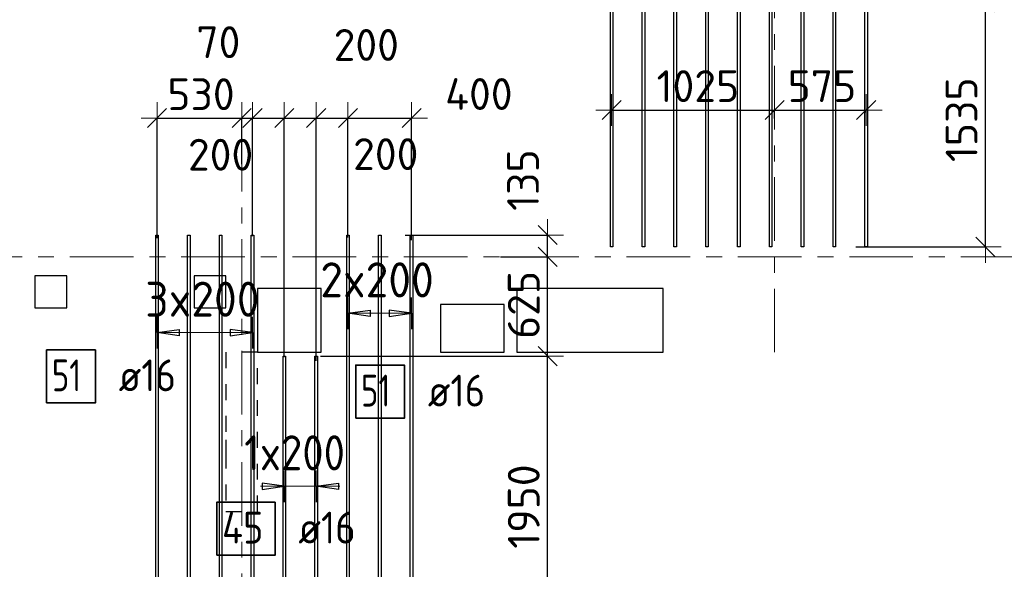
# Model space of a CAD drawing. Header units: metres. Extents: x -38 to 107, y -15 to 21.
# Tile 37 of 133: x 46.75 to 52.94, y 5.44 to 8.89. Entities that reach past the tile are written whole.
import ezdxf

# ---------------------------------------------------------------- set-up
doc = ezdxf.new("R2010")
doc.units = ezdxf.units.M
doc.header["$PDMODE"] = 65
for name, pattern in [('______11', [0.5, 0.4, -0.05, 0, -0.05]), ('______2', [0.0405, 0.03, -0.0105]), ('______5', [1.1, 0.8, -0.1, 0.1, -0.1])]:
    doc.linetypes.add(name, pattern=pattern)
for name, color, linetype, lineweight in [('XR$2$Осевая линия (1)', 7, '______5', 13), ('XR$4$Перекрытие (1)', 7, 'Continuous', 35), ('XR$4$Размерная линия (1)', 7, 'Continuous', 13)]:
    doc.layers.add(name, color=color, linetype=linetype, lineweight=lineweight)
for name, color, linetype, lineweight, true_color in [('XR$4$Арм.стержн.Доп. Арм верхн.зоны Х', 7, 'Continuous', 35, 0x8c8cff), ('XR$4$Арм.стержн.Доп. Арм. верхн.зоны У', 7, 'Continuous', 35, 0x739641), ('XR$6$Стена_ бетон несущ.', 7, 'Continuous', 70, 0xb4b496)]:
    doc.layers.add(name, color=color, linetype=linetype, lineweight=lineweight, true_color=true_color)
doc.styles.add('ISOCPEUR', font='txt')
doc.dimstyles.new('DIMSTYLE_3', dxfattribs={"dimtxt": 0.2, "dimasz": 0.2, "dimexe": 0, "dimexo": 0, "dimgap": 0.1, "dimtad": 2, "dimdec": 0, "dimlfac": 1000, "dimrnd": 5, "dimzin": 12, "dimdsep": 46, "dimtxsty": 'ISOCPEUR', "dimblk1": 'ALL_ML_STRICH', "dimblk2": 'ALL_ML_STRICH', "dimsah": 1, "dimcen": 0, "dimclrd": 7, "dimclre": 256, "dimclrt": 7, "dimadec": 0, "dimazin": 0, "dimtfac": 1, "dimtdec": 0, "dimtix": 1, "dimtmove": 2, "dimatfit": 3, "dimfxl": 0, "dimtzin": 0, "dimlwd": 0, "dimlwe": -3, "dimarcsym": 0})
doc.dimstyles.new('DIMSTYLE_33', dxfattribs={"dimtxt": 0.2, "dimasz": 0.2, "dimexe": 0, "dimexo": 0, "dimgap": 0.1, "dimtad": 2, "dimdec": 0, "dimlfac": 1000, "dimrnd": 5, "dimzin": 12, "dimdsep": 46, "dimtxsty": 'ISOCPEUR', "dimblk1": 'ALL_ML_STRICH', "dimblk2": 'ALL_ML_STRICH', "dimsah": 1, "dimcen": 0, "dimclrd": 7, "dimclre": 256, "dimclrt": 7, "dimadec": 0, "dimazin": 0, "dimtfac": 1, "dimtdec": 0, "dimtix": 1, "dimtmove": 2, "dimatfit": 3, "dimfxl": 0, "dimtvp": 1.2, "dimtzin": 0, "dimlwd": 0, "dimlwe": -3, "dimarcsym": 0})
doc.dimstyles.new('DIMSTYLE_34', dxfattribs={"dimtxt": 0.2, "dimasz": 0.2, "dimexe": 0, "dimexo": 0, "dimgap": 0.1, "dimtad": 0, "dimdec": 0, "dimlfac": 1000, "dimrnd": 5, "dimzin": 12, "dimdsep": 46, "dimtxsty": 'ISOCPEUR', "dimblk1": 'ALL_ML_STRICH', "dimblk2": 'ALL_ML_STRICH', "dimsah": 1, "dimcen": 0, "dimclrd": 7, "dimclre": 256, "dimclrt": 7, "dimadec": 0, "dimazin": 0, "dimtfac": 1, "dimtdec": 0, "dimtix": 1, "dimtmove": 2, "dimatfit": 3, "dimfxl": 0, "dimtvp": 1.2, "dimtzin": 0, "dimlwd": 0, "dimlwe": -3, "dimarcsym": 0})

# ---------------------------------------------------------------- blocks, each defined once
blk = doc.blocks.new('ALL_ML_STRICH')
at = {"color": 0, "linetype": 'ByBlock', "lineweight": -2}
for p, q in [((0, -0.5), (0, 0.5)), ((-1, 0), (0.5, 0)), ((-0.3, -0.3), (0.3, 0.3))]:
    blk.add_line(p, q, dxfattribs=at)
blk = doc.blocks.new('*D505')
at = {"layer": 'DEFPOINTS', "color": 7, "linetype": 'Continuous', "lineweight": 13, "transparency": 33554687}
for p in [(50.4755, 8.3225), (50.4755, 8.305), (51.5, 8.2481)]:
    blk.add_point(p, dxfattribs=at)
at = {"layer": 'XR$4$Размерная линия (1)', "color": 9, "linetype": 'Continuous', "lineweight": -2, "true_color": 0xc7c7c7, "transparency": 33554687}
for p, q in [((50.4755, 8.3225), (50.4755, 8.3225)), ((51.5, 8.2681), (51.5, 8.3225))]:
    blk.add_line(p, q, dxfattribs=at)
at = {"layer": 'XR$4$Размерная линия (1)', "color": 7, "linetype": 'Continuous', "lineweight": -2, "transparency": 33554687}
blk.add_line((50.4755, 8.3225), (51.5, 8.3225), dxfattribs=at)
at = {"layer": 'XR$4$Размерная линия (1)', "color": 7, "linetype": 'Continuous', "lineweight": 13, "transparency": 33554687, "xscale": 0.2, "yscale": 0.2, "zscale": 0.2, "rotation": 180}
blk.add_blockref('ALL_ML_STRICH', (50.4755, 8.3225), dxfattribs=at)
at = {"layer": 'XR$4$Размерная линия (1)', "color": 7, "linetype": 'Continuous', "lineweight": 13, "transparency": 33554687, "xscale": 0.2, "yscale": 0.2, "zscale": 0.2}
blk.add_blockref('ALL_ML_STRICH', (51.5, 8.3225), dxfattribs=at)
at = {"layer": 'XR$4$Размерная линия (1)', "color": 7, "linetype": 'Continuous', "lineweight": 13, "transparency": 33554687, "insert": (51.0177, 8.4725), "char_height": 0.2, "width": 0.8, "attachment_point": 5, "style": 'ISOCPEUR'}
blk.add_mtext('\\A1;{1025}', dxfattribs=at)
blk = doc.blocks.new('*D506')
at = {"layer": 'DEFPOINTS', "color": 7, "linetype": 'Continuous', "lineweight": 13, "transparency": 33554687}
for p in [(51.5, 8.3225), (51.5, 8.2481), (52.0755, 8.2867)]:
    blk.add_point(p, dxfattribs=at)
at = {"layer": 'XR$4$Размерная линия (1)', "color": 9, "linetype": 'Continuous', "lineweight": -2, "true_color": 0xc7c7c7, "transparency": 33554687}
for p, q in [((51.5, 8.2681), (51.5, 8.3225)), ((52.0755, 8.3067), (52.0755, 8.3225))]:
    blk.add_line(p, q, dxfattribs=at)
at = {"layer": 'XR$4$Размерная линия (1)', "color": 7, "linetype": 'Continuous', "lineweight": -2, "transparency": 33554687}
blk.add_line((51.5, 8.3225), (52.0755, 8.3225), dxfattribs=at)
at = {"layer": 'XR$4$Размерная линия (1)', "color": 7, "linetype": 'Continuous', "lineweight": 13, "transparency": 33554687, "xscale": 0.2, "yscale": 0.2, "zscale": 0.2, "rotation": 180}
blk.add_blockref('ALL_ML_STRICH', (51.5, 8.3225), dxfattribs=at)
at = {"layer": 'XR$4$Размерная линия (1)', "color": 7, "linetype": 'Continuous', "lineweight": 13, "transparency": 33554687, "xscale": 0.2, "yscale": 0.2, "zscale": 0.2}
blk.add_blockref('ALL_ML_STRICH', (52.0755, 8.3225), dxfattribs=at)
at = {"layer": 'XR$4$Размерная линия (1)', "color": 7, "linetype": 'Continuous', "lineweight": 13, "transparency": 33554687, "insert": (51.7977, 8.4725), "char_height": 0.2, "width": 0.6, "attachment_point": 5, "style": 'ISOCPEUR'}
blk.add_mtext('\\A1;{575}', dxfattribs=at)
blk = doc.blocks.new('*D507')
at = {"layer": 'DEFPOINTS', "color": 7, "linetype": 'Continuous', "lineweight": 13, "transparency": 33554687}
for p in [(47.6179, 8.2717), (48.15, 7.9616), (47.6179, 7.4975)]:
    blk.add_point(p, dxfattribs=at)
at = {"layer": 'XR$4$Размерная линия (1)', "color": 9, "linetype": 'Continuous', "lineweight": -2, "true_color": 0xc7c7c7, "transparency": 33554687}
for p, q in [((47.6179, 7.5175), (47.6179, 8.2717)), ((48.15, 7.9816), (48.15, 8.2717))]:
    blk.add_line(p, q, dxfattribs=at)
at = {"layer": 'XR$4$Размерная линия (1)', "color": 7, "linetype": 'Continuous', "lineweight": -2, "transparency": 33554687}
blk.add_line((47.6179, 8.2717), (48.15, 8.2717), dxfattribs=at)
at = {"layer": 'XR$4$Размерная линия (1)', "color": 7, "linetype": 'Continuous', "lineweight": 13, "transparency": 33554687, "xscale": 0.2, "yscale": 0.2, "zscale": 0.2, "rotation": 180}
blk.add_blockref('ALL_ML_STRICH', (47.6179, 8.2717), dxfattribs=at)
at = {"layer": 'XR$4$Размерная линия (1)', "color": 7, "linetype": 'Continuous', "lineweight": 13, "transparency": 33554687, "xscale": 0.2, "yscale": 0.2, "zscale": 0.2}
blk.add_blockref('ALL_ML_STRICH', (48.15, 8.2717), dxfattribs=at)
at = {"layer": 'XR$4$Размерная линия (1)', "color": 7, "linetype": 'Continuous', "lineweight": 13, "transparency": 33554687, "insert": (47.894, 8.4217), "char_height": 0.2, "width": 0.6, "attachment_point": 5, "style": 'ISOCPEUR'}
blk.add_mtext('\\A1;{530}', dxfattribs=at)
blk = doc.blocks.new('*D508')
at = {"layer": 'DEFPOINTS', "color": 7, "linetype": 'Continuous', "lineweight": 13, "transparency": 33554687}
for p in [(48.15, 8.2717), (48.15, 7.9616), (48.2179, 7.5106)]:
    blk.add_point(p, dxfattribs=at)
at = {"layer": 'XR$4$Размерная линия (1)', "color": 9, "linetype": 'Continuous', "lineweight": -2, "true_color": 0xc7c7c7, "transparency": 33554687}
for p, q in [((48.15, 7.9816), (48.15, 8.2717)), ((48.2179, 7.5306), (48.2179, 8.2717))]:
    blk.add_line(p, q, dxfattribs=at)
at = {"layer": 'XR$4$Размерная линия (1)', "color": 7, "linetype": 'Continuous', "lineweight": -2, "transparency": 33554687}
blk.add_line((48.15, 8.2717), (48.2179, 8.2717), dxfattribs=at)
at = {"layer": 'XR$4$Размерная линия (1)', "color": 7, "linetype": 'Continuous', "lineweight": 13, "transparency": 33554687, "xscale": 0.2, "yscale": 0.2, "zscale": 0.2}
blk.add_blockref('ALL_ML_STRICH', (48.2179, 8.2717), dxfattribs=at)
at = {"layer": 'XR$4$Размерная линия (1)', "color": 7, "linetype": 'Continuous', "lineweight": 13, "transparency": 33554687, "xscale": 0.2, "yscale": 0.2, "zscale": 0.2, "rotation": 180}
blk.add_blockref('ALL_ML_STRICH', (48.15, 8.2717), dxfattribs=at)
at = {"layer": 'XR$4$Размерная линия (1)', "color": 7, "linetype": 'Continuous', "lineweight": 13, "transparency": 33554687, "insert": (48.0031, 8.7485), "char_height": 0.2, "width": 0.4, "attachment_point": 5, "style": 'ISOCPEUR'}
blk.add_mtext('\\A1;{70}', dxfattribs=at)
blk = doc.blocks.new('*D509')
at = {"layer": 'DEFPOINTS', "color": 7, "linetype": 'Continuous', "lineweight": 13, "transparency": 33554687}
for p in [(48.2179, 8.2717), (48.2179, 7.5106), (48.4179, 6.7488)]:
    blk.add_point(p, dxfattribs=at)
at = {"layer": 'XR$4$Размерная линия (1)', "color": 9, "linetype": 'Continuous', "lineweight": -2, "true_color": 0xc7c7c7, "transparency": 33554687}
for p, q in [((48.2179, 7.5306), (48.2179, 8.2717)), ((48.4179, 6.7688), (48.4179, 8.2717))]:
    blk.add_line(p, q, dxfattribs=at)
at = {"layer": 'XR$4$Размерная линия (1)', "color": 7, "linetype": 'Continuous', "lineweight": -2, "transparency": 33554687}
blk.add_line((48.2179, 8.2717), (48.4179, 8.2717), dxfattribs=at)
at = {"layer": 'XR$4$Размерная линия (1)', "color": 7, "linetype": 'Continuous', "lineweight": 13, "transparency": 33554687, "xscale": 0.2, "yscale": 0.2, "zscale": 0.2, "rotation": 180}
blk.add_blockref('ALL_ML_STRICH', (48.2179, 8.2717), dxfattribs=at)
at = {"layer": 'XR$4$Размерная линия (1)', "color": 7, "linetype": 'Continuous', "lineweight": 13, "transparency": 33554687, "xscale": 0.2, "yscale": 0.2, "zscale": 0.2}
blk.add_blockref('ALL_ML_STRICH', (48.4179, 8.2717), dxfattribs=at)
at = {"layer": 'XR$4$Размерная линия (1)', "color": 7, "linetype": 'Continuous', "lineweight": 13, "transparency": 33554687, "insert": (48.0173, 8.0416), "char_height": 0.2, "width": 0.6, "attachment_point": 5, "style": 'ISOCPEUR'}
blk.add_mtext('\\A1;{200}', dxfattribs=at)
blk = doc.blocks.new('*D510')
at = {"layer": 'DEFPOINTS', "color": 7, "linetype": 'Continuous', "lineweight": 13, "transparency": 33554687}
for p in [(48.4179, 8.2717), (48.4179, 6.7488), (48.6179, 6.7269)]:
    blk.add_point(p, dxfattribs=at)
at = {"layer": 'XR$4$Размерная линия (1)', "color": 9, "linetype": 'Continuous', "lineweight": -2, "true_color": 0xc7c7c7, "transparency": 33554687}
for p, q in [((48.4179, 6.7688), (48.4179, 8.2717)), ((48.6179, 6.7469), (48.6179, 8.2717))]:
    blk.add_line(p, q, dxfattribs=at)
at = {"layer": 'XR$4$Размерная линия (1)', "color": 7, "linetype": 'Continuous', "lineweight": -2, "transparency": 33554687}
blk.add_line((48.4179, 8.2717), (48.6179, 8.2717), dxfattribs=at)
at = {"layer": 'XR$4$Размерная линия (1)', "color": 7, "linetype": 'Continuous', "lineweight": 13, "transparency": 33554687, "xscale": 0.2, "yscale": 0.2, "zscale": 0.2, "rotation": 180}
blk.add_blockref('ALL_ML_STRICH', (48.4179, 8.2717), dxfattribs=at)
at = {"layer": 'XR$4$Размерная линия (1)', "color": 7, "linetype": 'Continuous', "lineweight": 13, "transparency": 33554687, "xscale": 0.2, "yscale": 0.2, "zscale": 0.2}
blk.add_blockref('ALL_ML_STRICH', (48.6179, 8.2717), dxfattribs=at)
at = {"layer": 'XR$4$Размерная линия (1)', "color": 7, "linetype": 'Continuous', "lineweight": 13, "transparency": 33554687, "insert": (48.9332, 8.7313), "char_height": 0.2, "width": 0.6, "attachment_point": 5, "style": 'ISOCPEUR'}
blk.add_mtext('\\A1;{200}', dxfattribs=at)
blk = doc.blocks.new('*D511')
at = {"layer": 'DEFPOINTS', "color": 7, "linetype": 'Continuous', "lineweight": 13, "transparency": 33554687}
for p in [(48.6179, 8.2717), (48.8179, 7.5018), (48.6179, 6.7269)]:
    blk.add_point(p, dxfattribs=at)
at = {"layer": 'XR$4$Размерная линия (1)', "color": 9, "linetype": 'Continuous', "lineweight": -2, "true_color": 0xc7c7c7, "transparency": 33554687}
for p, q in [((48.6179, 6.7469), (48.6179, 8.2717)), ((48.8179, 7.5218), (48.8179, 8.2717))]:
    blk.add_line(p, q, dxfattribs=at)
at = {"layer": 'XR$4$Размерная линия (1)', "color": 7, "linetype": 'Continuous', "lineweight": -2, "transparency": 33554687}
blk.add_line((48.6179, 8.2717), (48.8179, 8.2717), dxfattribs=at)
at = {"layer": 'XR$4$Размерная линия (1)', "color": 7, "linetype": 'Continuous', "lineweight": 13, "transparency": 33554687, "xscale": 0.2, "yscale": 0.2, "zscale": 0.2, "rotation": 180}
blk.add_blockref('ALL_ML_STRICH', (48.6179, 8.2717), dxfattribs=at)
at = {"layer": 'XR$4$Размерная линия (1)', "color": 7, "linetype": 'Continuous', "lineweight": 13, "transparency": 33554687, "xscale": 0.2, "yscale": 0.2, "zscale": 0.2}
blk.add_blockref('ALL_ML_STRICH', (48.8179, 8.2717), dxfattribs=at)
at = {"layer": 'XR$4$Размерная линия (1)', "color": 7, "linetype": 'Continuous', "lineweight": 13, "transparency": 33554687, "insert": (49.0558, 8.0453), "char_height": 0.2, "width": 0.6, "attachment_point": 5, "style": 'ISOCPEUR'}
blk.add_mtext('\\A1;{200}', dxfattribs=at)
blk = doc.blocks.new('*D512')
at = {"layer": 'DEFPOINTS', "color": 7, "linetype": 'Continuous', "lineweight": 13, "transparency": 33554687}
for p in [(48.8179, 8.2717), (48.8179, 7.5018), (49.2179, 7.4843)]:
    blk.add_point(p, dxfattribs=at)
at = {"layer": 'XR$4$Размерная линия (1)', "color": 9, "linetype": 'Continuous', "lineweight": -2, "true_color": 0xc7c7c7, "transparency": 33554687}
for p, q in [((48.8179, 7.5218), (48.8179, 8.2717)), ((49.2179, 7.5043), (49.2179, 8.2717))]:
    blk.add_line(p, q, dxfattribs=at)
at = {"layer": 'XR$4$Размерная линия (1)', "color": 7, "linetype": 'Continuous', "lineweight": -2, "transparency": 33554687}
blk.add_line((48.8179, 8.2717), (49.2179, 8.2717), dxfattribs=at)
at = {"layer": 'XR$4$Размерная линия (1)', "color": 7, "linetype": 'Continuous', "lineweight": 13, "transparency": 33554687, "xscale": 0.2, "yscale": 0.2, "zscale": 0.2, "rotation": 180}
blk.add_blockref('ALL_ML_STRICH', (48.8179, 8.2717), dxfattribs=at)
at = {"layer": 'XR$4$Размерная линия (1)', "color": 7, "linetype": 'Continuous', "lineweight": 13, "transparency": 33554687, "xscale": 0.2, "yscale": 0.2, "zscale": 0.2}
blk.add_blockref('ALL_ML_STRICH', (49.2179, 8.2717), dxfattribs=at)
at = {"layer": 'XR$4$Размерная линия (1)', "color": 7, "linetype": 'Continuous', "lineweight": 13, "transparency": 33554687, "insert": (49.6408, 8.4229), "char_height": 0.2, "width": 0.6, "attachment_point": 5, "style": 'ISOCPEUR'}
blk.add_mtext('\\A1;{400}', dxfattribs=at)
blk = doc.blocks.new('*D516')
at = {"layer": 'DEFPOINTS', "color": 7, "linetype": 'Continuous', "lineweight": 13, "transparency": 33554687}
for p in [(48.6259, 6.776), (48.6259, 4.826), (50.073, 4.826)]:
    blk.add_point(p, dxfattribs=at)
at = {"layer": 'XR$4$Размерная линия (1)', "color": 9, "linetype": 'Continuous', "lineweight": -2, "true_color": 0xc7c7c7, "transparency": 33554687}
for p, q in [((48.6459, 6.776), (50.073, 6.776)), ((48.6459, 4.826), (50.073, 4.826))]:
    blk.add_line(p, q, dxfattribs=at)
at = {"layer": 'XR$4$Размерная линия (1)', "color": 7, "linetype": 'Continuous', "lineweight": -2, "transparency": 33554687}
blk.add_line((50.073, 4.826), (50.073, 6.776), dxfattribs=at)
at = {"layer": 'XR$4$Размерная линия (1)', "color": 7, "linetype": 'Continuous', "lineweight": 13, "transparency": 33554687, "xscale": 0.2, "yscale": 0.2, "zscale": 0.2}
for p, rotation in [((50.073, 6.776), 90), ((50.073, 4.826), 270)]:
    blk.add_blockref('ALL_ML_STRICH', p, dxfattribs=dict(at, rotation=rotation))
at = {"layer": 'XR$4$Размерная линия (1)', "color": 7, "linetype": 'Continuous', "lineweight": 13, "transparency": 33554687, "insert": (49.923, 5.831), "char_height": 0.2, "width": 0.8, "attachment_point": 5, "rotation": 90, "style": 'ISOCPEUR'}
blk.add_mtext('\\A1;{1950}', dxfattribs=at)
blk = doc.blocks.new('*D517')
at = {"layer": 'DEFPOINTS', "color": 7, "linetype": 'Continuous', "lineweight": 13, "transparency": 33554687}
for p in [(49.7566, 7.4), (48.6259, 6.776), (50.073, 6.776)]:
    blk.add_point(p, dxfattribs=at)
at = {"layer": 'XR$4$Размерная линия (1)', "color": 9, "linetype": 'Continuous', "lineweight": -2, "true_color": 0xc7c7c7, "transparency": 33554687}
for p, q in [((49.7766, 7.4), (50.073, 7.4)), ((48.6459, 6.776), (50.073, 6.776))]:
    blk.add_line(p, q, dxfattribs=at)
at = {"layer": 'XR$4$Размерная линия (1)', "color": 7, "linetype": 'Continuous', "lineweight": -2, "transparency": 33554687}
blk.add_line((50.073, 6.776), (50.073, 7.4), dxfattribs=at)
at = {"layer": 'XR$4$Размерная линия (1)', "color": 7, "linetype": 'Continuous', "lineweight": 13, "transparency": 33554687, "xscale": 0.2, "yscale": 0.2, "zscale": 0.2}
for p, rotation in [((50.073, 7.4), 90), ((50.073, 6.776), 270)]:
    blk.add_blockref('ALL_ML_STRICH', p, dxfattribs=dict(at, rotation=rotation))
at = {"layer": 'XR$4$Размерная линия (1)', "color": 7, "linetype": 'Continuous', "lineweight": 13, "transparency": 33554687, "insert": (49.923, 7.098), "char_height": 0.2, "width": 0.6, "attachment_point": 5, "rotation": 90, "style": 'ISOCPEUR'}
blk.add_mtext('\\A1;{625}', dxfattribs=at)
blk = doc.blocks.new('*D518')
at = {"layer": 'DEFPOINTS', "color": 7, "linetype": 'Continuous', "lineweight": 13, "transparency": 33554687}
for p in [(49.158, 7.5367), (49.7566, 7.4), (50.073, 7.4)]:
    blk.add_point(p, dxfattribs=at)
at = {"layer": 'XR$4$Размерная линия (1)', "color": 9, "linetype": 'Continuous', "lineweight": -2, "true_color": 0xc7c7c7, "transparency": 33554687}
for p, q in [((49.178, 7.5367), (50.073, 7.5367)), ((49.7766, 7.4), (50.073, 7.4))]:
    blk.add_line(p, q, dxfattribs=at)
at = {"layer": 'XR$4$Размерная линия (1)', "color": 7, "linetype": 'Continuous', "lineweight": -2, "transparency": 33554687}
blk.add_line((50.073, 7.4), (50.073, 7.5367), dxfattribs=at)
at = {"layer": 'XR$4$Размерная линия (1)', "color": 7, "linetype": 'Continuous', "lineweight": 13, "transparency": 33554687, "xscale": 0.2, "yscale": 0.2, "zscale": 0.2}
for p, rotation in [((50.073, 7.5367), 90), ((50.073, 7.4), 270)]:
    blk.add_blockref('ALL_ML_STRICH', p, dxfattribs=dict(at, rotation=rotation))
at = {"layer": 'XR$4$Размерная линия (1)', "color": 7, "linetype": 'Continuous', "lineweight": 13, "transparency": 33554687, "insert": (49.9186, 7.8819), "char_height": 0.2, "width": 0.6, "attachment_point": 5, "rotation": 90, "style": 'ISOCPEUR'}
blk.add_mtext('\\A1;{135}', dxfattribs=at)
blk = doc.blocks.new('*D526')
at = {"layer": 'DEFPOINTS', "color": 7, "linetype": 'Continuous', "lineweight": 13, "transparency": 33554687}
for p in [(52.6262, 9), (51.9916, 7.4627), (52.8254, 7.4627)]:
    blk.add_point(p, dxfattribs=at)
at = {"layer": 'XR$4$Размерная линия (1)', "color": 9, "linetype": 'Continuous', "lineweight": -2, "true_color": 0xc7c7c7, "transparency": 33554687}
for p, q in [((52.6462, 9), (52.8254, 9)), ((52.0116, 7.4627), (52.8254, 7.4627))]:
    blk.add_line(p, q, dxfattribs=at)
at = {"layer": 'XR$4$Размерная линия (1)', "color": 7, "linetype": 'Continuous', "lineweight": -2, "transparency": 33554687}
blk.add_line((52.8254, 7.4627), (52.8254, 9), dxfattribs=at)
at = {"layer": 'XR$4$Размерная линия (1)', "color": 7, "linetype": 'Continuous', "lineweight": 13, "transparency": 33554687, "xscale": 0.2, "yscale": 0.2, "zscale": 0.2}
for p, rotation in [((52.8254, 9), 90), ((52.8254, 7.4627), 270)]:
    blk.add_blockref('ALL_ML_STRICH', p, dxfattribs=dict(at, rotation=rotation))
at = {"layer": 'XR$4$Размерная линия (1)', "color": 7, "linetype": 'Continuous', "lineweight": 13, "transparency": 33554687, "insert": (52.6754, 8.2614), "char_height": 0.2, "width": 0.8, "attachment_point": 5, "rotation": 90, "style": 'ISOCPEUR'}
blk.add_mtext('\\A1;{1535}', dxfattribs=at)

msp = doc.modelspace()

# ---------------------------------------------------------------- linework, layer by layer
at = {"layer": 'XR$2$Осевая линия (1)', "color": 253, "linetype": '______11', "lineweight": 13, "true_color": 0xa0a0a0, "transparency": 33554687}
for p, q in [((51.5, 6.8), (51.5, 19.78)), ((48.15, -3.39), (48.15, 8.13)), ((-2.63, 7.4), (62.6, 7.4))]:
    msp.add_line(p, q, dxfattribs=at)
at = {"layer": 'XR$4$Арм.стержн.Доп. Арм верхн.зоны Х', "color": 253, "linetype": 'Continuous', "lineweight": -3, "true_color": 0xa0a0a0, "transparency": 33554687}
for p, q in [((48.8179, 7.0453), (48.8179, 7.1453)), ((49.2179, 7.0453), (49.2179, 7.1453)), ((47.6179, 6.9239), (47.6179, 7.0239)), ((48.2179, 6.9239), (48.2179, 7.0239)), ((48.8179, 7.0453), (48.8179, 6.9453)), ((49.2179, 7.0453), (49.2179, 6.9453)), ((47.6179, 6.9239), (47.6179, 6.8239)), ((48.2179, 6.9239), (48.2179, 6.8239))]:
    msp.add_line(p, q, dxfattribs=at)
at = {"layer": 'XR$4$Арм.стержн.Доп. Арм верхн.зоны Х', "color": 7, "linetype": 'Continuous', "lineweight": 25, "transparency": 33554687}
for p, q in [((48.8179, 7.0453), (48.9579, 7.0653)), ((48.9579, 7.0653), (48.9579, 7.0253)), ((49.2179, 7.0453), (49.0779, 7.0653)), ((49.0779, 7.0653), (49.0779, 7.0253)), ((48.9579, 7.0253), (48.8179, 7.0453)), ((49.0779, 7.0253), (49.2179, 7.0453)), ((47.6179, 6.9239), (47.7579, 6.9439)), ((47.7579, 6.9439), (47.7579, 6.9039)), ((48.2179, 6.9239), (48.0779, 6.9439)), ((48.0779, 6.9439), (48.0779, 6.9039)), ((47.7579, 6.9039), (47.6179, 6.9239)), ((48.0779, 6.9039), (48.2179, 6.9239))]:
    msp.add_line(p, q, dxfattribs=at)
at = {"layer": 'XR$4$Арм.стержн.Доп. Арм верхн.зоны Х', "color": 7, "linetype": 'Continuous', "lineweight": 13, "transparency": 33554687}
for p, q in [((48.8179, 7.0453), (48.8179, 7.0453)), ((48.8179, 7.0453), (49.2179, 7.0453)), ((49.2179, 7.0453), (49.2179, 7.0453)), ((47.6179, 6.9239), (47.6179, 6.9239)), ((47.6179, 6.9239), (48.2179, 6.9239)), ((48.2179, 6.9239), (48.2179, 6.9239))]:
    msp.add_line(p, q, dxfattribs=at)
at = {"layer": 'XR$4$Арм.стержн.Доп. Арм верхн.зоны Х', "color": 7, "linetype": 'Continuous', "lineweight": 25, "transparency": 33554687}
for points in [[(50.4675, 7.4627), (50.4675, 11.3627), (50.4835, 11.3627), (50.4835, 7.4627), (50.4675, 7.4627)], [(50.6675, 7.4627), (50.6675, 11.3627), (50.6835, 11.3627), (50.6835, 7.4627), (50.6675, 7.4627)], [(50.8675, 7.4627), (50.8675, 11.3627), (50.8835, 11.3627), (50.8835, 7.4627), (50.8675, 7.4627)], [(51.0675, 7.4627), (51.0675, 11.3627), (51.0835, 11.3627), (51.0835, 7.4627), (51.0675, 7.4627)], [(51.2675, 7.4627), (51.2675, 11.3627), (51.2835, 11.3627), (51.2835, 7.4627), (51.2675, 7.4627)], [(51.4675, 7.4627), (51.4675, 11.3627), (51.4835, 11.3627), (51.4835, 7.4627), (51.4675, 7.4627)], [(51.6675, 7.4627), (51.6675, 11.3627), (51.6835, 11.3627), (51.6835, 7.4627), (51.6675, 7.4627)], [(51.8675, 7.4627), (51.8675, 11.3627), (51.8835, 11.3627), (51.8835, 7.4627), (51.8675, 7.4627)], [(52.0675, 7.4627), (52.0675, 11.3627), (52.0835, 11.3627), (52.0835, 7.4627), (52.0675, 7.4627)], [(47.6099, 4.5867), (47.6099, 7.5367), (47.6259, 7.5367), (47.6259, 4.5867), (47.6099, 4.5867)], [(47.8099, 4.5867), (47.8099, 7.5367), (47.8259, 7.5367), (47.8259, 4.5867), (47.8099, 4.5867)], [(48.0099, 4.5867), (48.0099, 7.5367), (48.0259, 7.5367), (48.0259, 4.5867), (48.0099, 4.5867)], [(48.2099, 4.5867), (48.2099, 7.5367), (48.2259, 7.5367), (48.2259, 4.5867), (48.2099, 4.5867)], [(48.8099, 4.5867), (48.8099, 7.5367), (48.8259, 7.5367), (48.8259, 4.5867), (48.8099, 4.5867)], [(49.0099, 4.5867), (49.0099, 7.5367), (49.0259, 7.5367), (49.0259, 4.5867), (49.0099, 4.5867)], [(49.2099, 4.5867), (49.2099, 7.5367), (49.2259, 7.5367), (49.2259, 4.5867), (49.2099, 4.5867)]]:
    msp.add_lwpolyline(points, dxfattribs=at)
at = {"layer": 'XR$4$Арм.стержн.Доп. Арм верхн.зоны Х', "color": 7, "linetype": 'Continuous', "lineweight": 35, "transparency": 33554687}
for points in [[(46.9235, 6.4821), (47.2302, 6.4821), (47.2302, 6.8154), (46.9235, 6.8154), (46.9235, 6.4821)], [(48.8668, 6.3862), (49.1734, 6.3862), (49.1734, 6.7195), (48.8668, 6.7195), (48.8668, 6.3862)]]:
    msp.add_lwpolyline(points, dxfattribs=at)
at = {"layer": 'XR$4$Арм.стержн.Доп. Арм. верхн.зоны У', "color": 253, "linetype": 'Continuous', "lineweight": -3, "true_color": 0xa0a0a0, "transparency": 33554687}
for p, q in [((48.4179, 5.9586), (48.4179, 6.0586)), ((48.6179, 5.9586), (48.6179, 6.0586)), ((48.4179, 5.9586), (48.4179, 5.8586)), ((48.6179, 5.9586), (48.6179, 5.8586))]:
    msp.add_line(p, q, dxfattribs=at)
at = {"layer": 'XR$4$Арм.стержн.Доп. Арм. верхн.зоны У', "color": 7, "linetype": 'Continuous', "lineweight": 13, "transparency": 33554687}
for p, q in [((48.4179, 5.9586), (48.2679, 5.9586)), ((48.4179, 5.9586), (48.6179, 5.9586)), ((48.6179, 5.9586), (48.7679, 5.9586))]:
    msp.add_line(p, q, dxfattribs=at)
at = {"layer": 'XR$4$Арм.стержн.Доп. Арм. верхн.зоны У', "color": 7, "linetype": 'Continuous', "lineweight": 25, "transparency": 33554687}
for p, q in [((48.4179, 5.9586), (48.2779, 5.9786)), ((48.2779, 5.9786), (48.2779, 5.9386)), ((48.2779, 5.9386), (48.4179, 5.9586)), ((48.6179, 5.9586), (48.7579, 5.9786)), ((48.7579, 5.9386), (48.6179, 5.9586)), ((48.7579, 5.9786), (48.7579, 5.9386))]:
    msp.add_line(p, q, dxfattribs=at)
for points in [[(48.4259, 6.776), (48.4259, 4.826), (48.4099, 4.826), (48.4099, 6.776), (48.4259, 6.776)], [(48.6259, 6.776), (48.6259, 4.826), (48.6099, 4.826), (48.6099, 6.776), (48.6259, 6.776)]]:
    msp.add_lwpolyline(points, dxfattribs=at)
at = {"layer": 'XR$4$Арм.стержн.Доп. Арм. верхн.зоны У', "color": 7, "linetype": 'Continuous', "lineweight": 35, "transparency": 33554687}
msp.add_lwpolyline([(47.993, 5.5253), (48.3596, 5.5253), (48.3596, 5.8586), (47.993, 5.8586), (47.993, 5.5253)], dxfattribs=at)
at = {"layer": 'XR$4$Перекрытие (1)', "color": 7, "linetype": 'Continuous', "lineweight": 25, "transparency": 33554687}
for p, q in [((47.0502, 7.2803), (46.8502, 7.2802)), ((46.8502, 7.2802), (46.8502, 7.0802)), ((47.0502, 7.0803), (47.0502, 7.2803)), ((48.0502, 7.2803), (47.8502, 7.2802)), ((47.8502, 7.2802), (47.8502, 7.0802)), ((48.0502, 7.0803), (48.0502, 7.2803)), ((48.25, 7.2002), (48.25, 6.8002)), ((48.65, 7.2002), (48.25, 7.2002)), ((48.65, 6.8002), (48.65, 7.2002)), ((49.88, 7.2002), (49.88, 6.8002)), ((50.8, 7.2002), (49.88, 7.2002)), ((50.8, 6.8002), (50.8, 7.2002)), ((46.8502, 7.0802), (47.0502, 7.0803)), ((47.8502, 7.0802), (48.0502, 7.0803)), ((49.4, 7.1002), (49.4, 6.8002)), ((49.8, 7.1002), (49.4, 7.1002)), ((49.8, 6.8002), (49.8, 7.1002)), ((48.25, 6.8002), (48.65, 6.8002)), ((49.4, 6.8002), (49.8, 6.8002)), ((49.88, 6.8002), (50.8, 6.8002))]:
    msp.add_line(p, q, dxfattribs=at)
at = {"layer": 'XR$6$Стена_ бетон несущ.', "color": 253, "linetype": '______2', "lineweight": -3, "true_color": 0xa0a0a0, "transparency": 33554687}
for p, q in [((48.25, 6.8), (48.05, 6.8)), ((48.05, 6.8), (48.05, 6.6)), ((48.25, 6.6), (48.25, 6.8)), ((48.05, 6.6), (48.05, 6.25)), ((48.25, 5.8), (48.25, 6.6)), ((48.05, 6.25), (48.05, 6.17)), ((48.05, 6.17), (48.05, 5.8)), ((48.05, 5.8), (48.25, 5.8))]:
    msp.add_line(p, q, dxfattribs=at)

# ---------------------------------------------------------------- texts
at = {"layer": 'XR$4$Арм.стержн.Доп. Арм верхн.зоны Х', "color": 7, "linetype": 'Continuous', "lineweight": 13, "transparency": 33554687, "char_height": 0.22, "width": 0.873359, "attachment_point": 7, "style": 'ISOCPEUR'}
for s, insert in [('\\W0.95;2x200', (48.6439, 7.1453)), ('\\W0.95;3x200', (47.5439, 7.0239))]:
    msp.add_mtext(s, dxfattribs=dict(at, insert=insert))
at = {"layer": 'XR$4$Арм.стержн.Доп. Арм верхн.зоны Х', "color": 7, "linetype": 'Continuous', "lineweight": 25, "transparency": 33554687, "char_height": 0.2, "attachment_point": 7, "style": 'ISOCPEUR'}
for s, insert, width in [('\\W0.75;51', (46.9568, 6.5554), 0.314854), ('\\W0.89; ø16 ', (47.2635, 6.5554), 0.749105), ('\\W0.75;51', (48.9001, 6.4595), 0.314854), ('\\W0.89; ø16 ', (49.2068, 6.4595), 0.749105)]:
    msp.add_mtext(s, dxfattribs=dict(at, insert=insert, width=width))
at = {"layer": 'XR$4$Арм.стержн.Доп. Арм. верхн.зоны У', "color": 7, "linetype": 'Continuous', "lineweight": 13, "transparency": 33554687, "insert": (48.1659, 6.0586), "char_height": 0.22, "width": 0.823552, "attachment_point": 7, "style": 'ISOCPEUR'}
msp.add_mtext('\\W0.89;1x200', dxfattribs=at)
at = {"layer": 'XR$4$Арм.стержн.Доп. Арм. верхн.зоны У', "color": 7, "linetype": 'Continuous', "lineweight": 25, "transparency": 33554687, "char_height": 0.2, "attachment_point": 7, "style": 'ISOCPEUR'}
for s, insert, width in [('\\W0.88;45', (48.0263, 5.5986), 0.387995), ('\\W0.89; ø16 ', (48.393, 5.5986), 0.749105)]:
    msp.add_mtext(s, dxfattribs=dict(at, insert=insert, width=width))

# ---------------------------------------------------------------- dimensions: what is measured, and where the dimension line sits
at = {"layer": 'XR$4$Размерная линия (1)', "color": 7, "linetype": 'Continuous', "lineweight": 13, "transparency": 33554687}
for base, p1, p2, dimstyle, picture, middle in [((52.8254, 9), (52.0116, 7.4627), (52.6462, 9), 'DIMSTYLE_3', '*D526', (52.6754, 8.2614)), ((50.073, 7.5367), (49.7766, 7.4), (49.178, 7.5367), 'DIMSTYLE_33', '*D518', (49.9186, 7.8819)), ((50.073, 7.4), (48.6459, 6.776), (49.7766, 7.4), 'DIMSTYLE_3', '*D517', (49.923, 7.098)), ((50.073, 6.776), (48.6459, 4.826), (48.6459, 6.776), 'DIMSTYLE_3', '*D516', (49.923, 5.831))]:
    dim = msp.add_linear_dim(base=base, p1=p1, p2=p2, angle=90, dimstyle=dimstyle, override={"dimpost": '<>', "dimclrd": 7, "dimclre": 9, "dimclrt": 7, "dimlwd": 0, "dimlwe": 65533}, dxfattribs=at)
    dim.commit()
    dim.dimension.update_dxf_attribs({"geometry": picture, "text_midpoint": middle, "dimtype": 160})
for base, p1, p2, dimstyle, picture, middle in [((48.2179, 8.2717), (48.15, 7.9816), (48.2179, 7.5306), 'DIMSTYLE_33', '*D508', (48.0031, 8.7485)), ((48.6179, 8.2717), (48.4179, 6.7688), (48.6179, 6.7469), 'DIMSTYLE_33', '*D510', (48.9332, 8.7313)), ((48.15, 8.2717), (47.6179, 7.5175), (48.15, 7.9816), 'DIMSTYLE_33', '*D507', (47.894, 8.4217)), ((49.2179, 8.2717), (48.8179, 7.5218), (49.2179, 7.5043), 'DIMSTYLE_33', '*D512', (49.6408, 8.4229)), ((51.5, 8.32253), (50.47547, 8.32253), (51.5, 8.2681), 'DIMSTYLE_3', '*D505', (51.01774, 8.47253)), ((52.07547, 8.32253), (51.5, 8.2681), (52.07547, 8.30672), 'DIMSTYLE_33', '*D506', (51.79774, 8.47253)), ((48.4179, 8.2717), (48.2179, 7.5306), (48.4179, 6.7688), 'DIMSTYLE_34', '*D509', (48.0173, 8.0416)), ((48.8179, 8.2717), (48.6179, 6.7469), (48.8179, 7.5218), 'DIMSTYLE_34', '*D511', (49.0558, 8.0453))]:
    dim = msp.add_linear_dim(base=base, p1=p1, p2=p2, dimstyle=dimstyle, override={"dimpost": '<>', "dimclrd": 7, "dimclre": 9, "dimclrt": 7, "dimlwd": 0, "dimlwe": 65533}, dxfattribs=at)
    dim.commit()
    dim.dimension.update_dxf_attribs({"geometry": picture, "text_midpoint": middle, "dimtype": 160})

doc.saveas('drawing.dxf')
